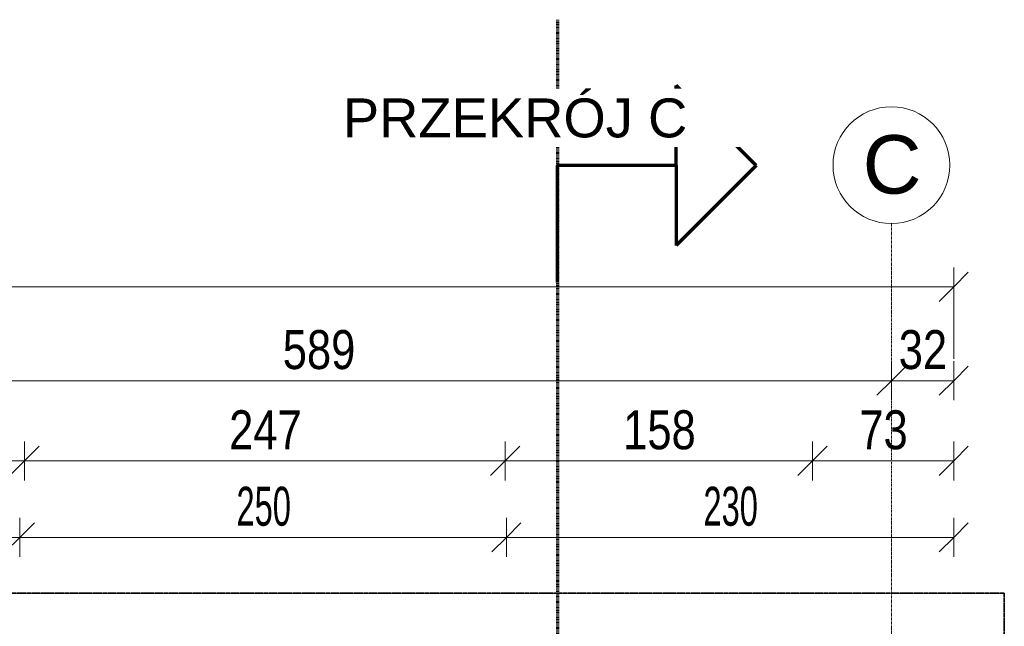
# Model space of a CAD drawing. Header units: millimetres. Extents: x -56965 to 15328, y -25411 to 16900.
# Tile 48 of 69: x -40712 to -35653, y 13786 to 16900. Entities that reach past the tile are written whole.
import ezdxf

# ---------------------------------------------------------------- set-up
doc = ezdxf.new("R2010")
doc.units = ezdxf.units.MM
for name, pattern in [('__FK_przerywana', [3.2004, 1.6002, -1.6002]), ('Kreska', [6.35, 3.175, -3.175]), ('Linia siatki', [22.225, 12.7, -3.175, 3.175, -3.175])]:
    doc.linetypes.add(name, pattern=pattern)
for name, color, linetype, lineweight in [('A-ANNO-DIMS', 7, 'Continuous', 5), ('A-ANNO-DIMS-100', 7, 'Continuous', 5), ('G-ANNO-SYMB', 7, 'Continuous', 5), ('S-GRID', 7, 'Continuous', 5), ('S-GRID-IDEN', 7, 'Continuous', 5)]:
    doc.layers.add(name, color=color, linetype=linetype, lineweight=lineweight)
doc.layers.add('A-DETL', color=7, linetype='Continuous', lineweight=5, true_color=0x00a600)
doc.styles.add('Arial', font='arial.ttf', dxfattribs={"height": 200})
doc.styles.add('Arial_1', font='arial.ttf', dxfattribs={"width": 0.8, "height": 200})
doc.styles.add('Arial_2', font='arial.ttf', dxfattribs={"height": 300})
doc.styles.add('Arial_4', font='arial.ttf', dxfattribs={"width": 0.6, "height": 200})
doc.dimstyles.new('REVIT_standard', dxfattribs={"dimscale": 304.8, "dimtxt": 204.05188, "dimasz": 0.492126, "dimexe": 0.328084, "dimexo": 0.0625, "dimgap": 0, "dimtad": 1, "dimdec": 0, "dimlfac": 0.1, "dimzin": 0, "dimdsep": 46, "dimtxsty": 'Arial_1', "dimblk1": 'OBLIQUE', "dimblk2": 'OBLIQUE', "dimsah": 1, "dimcen": 0.09, "dimazin": 0, "dimtfac": 1, "dimtdec": 4, "dimtix": 1, "dimtmove": 0, "dimatfit": 3, "dimfxl": 0.328084, "dimfxlon": 1, "dimtvp": 1, "dimtolj": 1, "dimtzin": 0, "dimarcsym": 2})
doc.dimstyles.new('standard_wielkość_otworów', dxfattribs={"dimscale": 304.8, "dimtxt": 204.05188, "dimasz": 0.492126, "dimexe": 0.328084, "dimexo": 0.0625, "dimgap": 0, "dimtad": 1, "dimdec": 0, "dimlfac": 0.1, "dimzin": 0, "dimdsep": 46, "dimtxsty": 'Arial_4', "dimblk1": 'OBLIQUE', "dimblk2": 'OBLIQUE', "dimsah": 1, "dimcen": 0.09, "dimazin": 0, "dimtfac": 1, "dimtdec": 4, "dimtix": 1, "dimtmove": 0, "dimatfit": 3, "dimfxl": 0.328084, "dimfxlon": 1, "dimtvp": 1, "dimtolj": 1, "dimtzin": 0, "dimarcsym": 2})

# ---------------------------------------------------------------- blocks, each defined once
blk = doc.blocks.new('Siatka - SOsi_Sybol osi-348494-PARTER')
at = {"layer": 'S-GRID-IDEN', "color": 142, "true_color": 0x0080c0}
blk.add_circle((0, 0), 3, dxfattribs=at)
blk = doc.blocks.new('DIMBLOCK41-PARTER')
at = {"layer": 'A-ANNO-DIMS-100', "color": 250, "true_color": 0x303030, "transparency": 16777216}
for p, q in [((-48413.4, 15528.2), (-48413.4, 15628.2)), ((-48413.4, 15528.2), (-48338.4, 15603.2)), ((-35913.4, 15528.2), (-35913.4, 15628.2)), ((-35913.4, 15528.2), (-35838.4, 15603.2)), ((-48413.4, 15528.2), (-48488.4, 15453.2)), ((-48413.4, 15528.2), (-35913.4, 15528.2)), ((-48413.4, 15528.2), (-48413.4, 15428.2)), ((-35913.4, 15528.2), (-35988.4, 15453.2)), ((-35913.4, 15528.2), (-35913.4, 15159.8))]:
    blk.add_line(p, q, dxfattribs=at)
at = {"layer": 'A-ANNO-DIMS-100', "color": 0, "transparency": 16777216, "insert": (-42408.3, 15787.8), "char_height": 200, "width": 587.669, "attachment_point": 1, "line_spacing_factor": 0.941778, "style": 'Arial_1'}
blk.add_mtext('1250', dxfattribs=at)
blk = doc.blocks.new('_Oblique')
at = {"color": 0, "linetype": 'ByBlock', "lineweight": -2}
blk.add_line((-0.5, -0.5), (0.5, 0.5), dxfattribs=at)
blk = doc.blocks.new('DIMBLOCK44-PARTER')
at = {"layer": 'A-ANNO-DIMS-100', "color": 250, "true_color": 0x303030, "transparency": 16777216}
for p, q in [((-42120.4, 15046.9), (-42120.4, 15146.9)), ((-36233.4, 15046.9), (-36233.4, 15146.9)), ((-42120.4, 15046.9), (-42045.4, 15121.9)), ((-36233.4, 15046.9), (-36158.4, 15121.9)), ((-42120.4, 15046.9), (-42195.4, 14971.9)), ((-42120.4, 15046.9), (-36233.4, 15046.9)), ((-42120.4, 15046.9), (-42120.4, 14946.9)), ((-36233.4, 15046.9), (-36308.4, 14971.9)), ((-36233.4, 15046.9), (-36233.4, 14946.9))]:
    blk.add_line(p, q, dxfattribs=at)
at = {"layer": 'A-ANNO-DIMS-100', "color": 0, "transparency": 16777216, "insert": (-39360.6, 15306.6), "char_height": 200, "width": 440.752, "attachment_point": 1, "line_spacing_factor": 0.941778, "style": 'Arial_1'}
blk.add_mtext('589', dxfattribs=at)
blk = doc.blocks.new('DIMBLOCK45-PARTER')
at = {"layer": 'A-ANNO-DIMS-100', "color": 250, "true_color": 0x303030, "transparency": 16777216}
for p, q in [((-36233.4, 15046.9), (-36233.4, 15146.9)), ((-35913.4, 15046.9), (-35913.4, 15146.9)), ((-36233.4, 15046.9), (-36158.4, 15121.9)), ((-35913.4, 15046.9), (-35838.4, 15121.9)), ((-36233.4, 15046.9), (-36308.4, 14971.9)), ((-36233.4, 15046.9), (-35913.4, 15046.9)), ((-36233.4, 15046.9), (-36233.4, 14946.9)), ((-35913.4, 15046.9), (-35988.4, 14971.9)), ((-35913.4, 15046.9), (-35913.4, 14946.9))]:
    blk.add_line(p, q, dxfattribs=at)
at = {"layer": 'A-ANNO-DIMS-100', "color": 0, "transparency": 16777216, "insert": (-36195.8, 15306.6), "char_height": 200, "width": 293.835, "attachment_point": 1, "line_spacing_factor": 0.941778, "style": 'Arial_1'}
blk.add_mtext('32', dxfattribs=at)
blk = doc.blocks.new('DIMBLOCK51-PARTER')
at = {"layer": 'A-ANNO-DIMS-100', "color": 250, "true_color": 0x303030, "transparency": 16777216}
for p, q in [((-42270.4, 14635.2), (-42270.4, 14735.2)), ((-40687.4, 14635.2), (-40687.4, 14735.2)), ((-42270.4, 14635.2), (-42195.4, 14710.2)), ((-40687.4, 14635.2), (-40612.4, 14710.2)), ((-42270.4, 14635.2), (-42345.4, 14560.2)), ((-42270.4, 14635.2), (-40687.4, 14635.2)), ((-42270.4, 14635.2), (-42270.4, 14535.2)), ((-40687.4, 14635.2), (-40762.4, 14560.2)), ((-40687.4, 14635.2), (-40687.4, 14535.2))]:
    blk.add_line(p, q, dxfattribs=at)
at = {"layer": 'A-ANNO-DIMS-100', "color": 0, "transparency": 16777216, "insert": (-41662.6, 14894.8), "char_height": 200, "width": 440.752, "attachment_point": 1, "line_spacing_factor": 0.941778, "style": 'Arial_1'}
blk.add_mtext('158', dxfattribs=at)
blk = doc.blocks.new('DIMBLOCK52-PARTER')
at = {"layer": 'A-ANNO-DIMS-100', "color": 250, "true_color": 0x303030, "transparency": 16777216}
for p, q in [((-40687.4, 14635.2), (-40687.4, 14735.2)), ((-38217.4, 14635.2), (-38217.4, 14735.2)), ((-40687.4, 14635.2), (-40612.4, 14710.2)), ((-38217.4, 14635.2), (-38142.4, 14710.2)), ((-40687.4, 14635.2), (-40762.4, 14560.2)), ((-40687.4, 14635.2), (-38217.4, 14635.2)), ((-40687.4, 14635.2), (-40687.4, 14535.2)), ((-38217.4, 14635.2), (-38292.4, 14560.2)), ((-38217.4, 14635.2), (-38217.4, 14535.2))]:
    blk.add_line(p, q, dxfattribs=at)
at = {"layer": 'A-ANNO-DIMS-100', "color": 0, "transparency": 16777216, "insert": (-39636.1, 14894.8), "char_height": 200, "width": 440.752, "attachment_point": 1, "line_spacing_factor": 0.941778, "style": 'Arial_1'}
blk.add_mtext('247', dxfattribs=at)
blk = doc.blocks.new('DIMBLOCK53-PARTER')
at = {"layer": 'A-ANNO-DIMS-100', "color": 250, "true_color": 0x303030, "transparency": 16777216}
for p, q in [((-38217.4, 14635.2), (-38217.4, 14735.2)), ((-36638.4, 14635.2), (-36638.4, 14735.2)), ((-38217.4, 14635.2), (-38142.4, 14710.2)), ((-36638.4, 14635.2), (-36563.4, 14710.2)), ((-38217.4, 14635.2), (-38292.4, 14560.2)), ((-38217.4, 14635.2), (-36638.4, 14635.2)), ((-38217.4, 14635.2), (-38217.4, 14535.2)), ((-36638.4, 14635.2), (-36713.4, 14560.2)), ((-36638.4, 14635.2), (-36638.4, 14535.2))]:
    blk.add_line(p, q, dxfattribs=at)
at = {"layer": 'A-ANNO-DIMS-100', "color": 0, "transparency": 16777216, "insert": (-37611.6, 14894.8), "char_height": 200, "width": 440.752, "attachment_point": 1, "line_spacing_factor": 0.941778, "style": 'Arial_1'}
blk.add_mtext('158', dxfattribs=at)
blk = doc.blocks.new('DIMBLOCK54-PARTER')
at = {"layer": 'A-ANNO-DIMS-100', "color": 250, "true_color": 0x303030, "transparency": 16777216}
for p, q in [((-36638.4, 14635.2), (-36638.4, 14735.2)), ((-35913.4, 14635.2), (-35913.4, 14735.2)), ((-36638.4, 14635.2), (-36563.4, 14710.2)), ((-35913.4, 14635.2), (-35838.4, 14710.2)), ((-36638.4, 14635.2), (-36713.4, 14560.2)), ((-36638.4, 14635.2), (-35913.4, 14635.2)), ((-36638.4, 14635.2), (-36638.4, 14535.2)), ((-35913.4, 14635.2), (-35988.4, 14560.2)), ((-35913.4, 14635.2), (-35913.4, 14535.2))]:
    blk.add_line(p, q, dxfattribs=at)
at = {"layer": 'A-ANNO-DIMS-100', "color": 0, "transparency": 16777216, "insert": (-36398.3, 14894.8), "char_height": 200, "width": 293.835, "attachment_point": 1, "line_spacing_factor": 0.941778, "style": 'Arial_1'}
blk.add_mtext('73', dxfattribs=at)
blk = doc.blocks.new('Przekrój - znacznik przekroju strzałka-348499-PARTER')
at = {"layer": 'G-ANNO-SYMB', "lineweight": 70}
for p, q in [((-6, 10.216), (-10.11, 6.106)), ((-6, 10.216), (-1.89, 6.106)), ((-6, 6.106), (-10.11, 6.106)), ((-6, 6.106), (-6, 0)), ((-6, 6.106), (-1.89, 6.106)), ((0, 0), (-6, 0))]:
    blk.add_line(p, q, dxfattribs=at)
blk = doc.blocks.new('DIMBLOCK296-PARTER')
at = {"layer": 'A-ANNO-DIMS-100', "color": 250, "true_color": 0x303030, "transparency": 16777216}
for p, q in [((-48413.4, 14242.7), (-48413.4, 14342.7)), ((-48413.4, 14242.7), (-48338.4, 14317.7)), ((-40711.5, 14242.7), (-40711.5, 14342.7)), ((-40711.5, 14242.7), (-40636.5, 14317.7)), ((-48413.4, 14242.7), (-48488.4, 14167.7)), ((-48413.4, 14242.7), (-40711.5, 14242.7)), ((-48413.4, 14242.7), (-48413.4, 14142.7)), ((-40711.5, 14242.7), (-40786.5, 14167.7)), ((-40711.5, 14242.7), (-40711.5, 14142.7))]:
    blk.add_line(p, q, dxfattribs=at)
at = {"layer": 'A-ANNO-DIMS-100', "color": 0, "transparency": 16777216, "insert": (-44699, 14502.4), "char_height": 200, "width": 327.739, "attachment_point": 1, "line_spacing_factor": 0.941778, "style": 'Arial_4'}
blk.add_mtext('770', dxfattribs=at)
blk = doc.blocks.new('DIMBLOCK297-PARTER')
at = {"layer": 'A-ANNO-DIMS-100', "color": 250, "true_color": 0x303030, "transparency": 16777216}
for p, q in [((-40711.5, 14242.7), (-40711.5, 14342.7)), ((-40711.5, 14242.7), (-40636.5, 14317.7)), ((-38211.9, 14242.7), (-38211.9, 14342.7)), ((-38211.9, 14242.7), (-38136.9, 14317.7)), ((-40711.5, 14242.7), (-40786.5, 14167.7)), ((-40711.5, 14242.7), (-38211.9, 14242.7)), ((-40711.5, 14242.7), (-40711.5, 14142.7)), ((-38211.9, 14242.7), (-38286.9, 14167.7)), ((-38211.9, 14242.7), (-38211.9, 14142.7))]:
    blk.add_line(p, q, dxfattribs=at)
at = {"layer": 'A-ANNO-DIMS-100', "color": 0, "transparency": 16777216, "insert": (-39598.3, 14502.4), "char_height": 200, "width": 327.739, "attachment_point": 1, "line_spacing_factor": 0.941778, "style": 'Arial_4'}
blk.add_mtext('250', dxfattribs=at)
blk = doc.blocks.new('DIMBLOCK298-PARTER')
at = {"layer": 'A-ANNO-DIMS-100', "color": 250, "true_color": 0x303030, "transparency": 16777216}
for p, q in [((-38211.9, 14242.7), (-38211.9, 14342.7)), ((-38211.9, 14242.7), (-38136.9, 14317.7)), ((-35913.4, 14242.7), (-35913.4, 14342.7)), ((-35913.4, 14242.7), (-35838.4, 14317.7)), ((-38211.9, 14242.7), (-38286.9, 14167.7)), ((-38211.9, 14242.7), (-35913.4, 14242.7)), ((-38211.9, 14242.7), (-38211.9, 14142.7)), ((-35913.4, 14242.7), (-35988.4, 14167.7)), ((-35913.4, 14242.7), (-35913.4, 14142.7))]:
    blk.add_line(p, q, dxfattribs=at)
at = {"layer": 'A-ANNO-DIMS-100', "color": 0, "transparency": 16777216, "insert": (-37199.2, 14502.4), "char_height": 200, "width": 327.739, "attachment_point": 1, "line_spacing_factor": 0.941778, "style": 'Arial_4'}
blk.add_mtext('230', dxfattribs=at)

msp = doc.modelspace()

# ---------------------------------------------------------------- linework, layer by layer
at = {"layer": 'A-DETL', "color": 4, "linetype": '__FK_przerywana', "lineweight": 35, "true_color": 0x00ffff}
for p, q in [((-35653.41602, 13955.59255), (-49213.41602, 13955.59255)), ((-35653.41602, 3155.59255), (-35653.41602, 13955.59255))]:
    msp.add_line(p, q, dxfattribs=at)
at = {"layer": 'G-ANNO-SYMB', "linetype": 'Kreska', "lineweight": 70}
msp.add_line((-37949.42839, 16899.9889), (-37949.42839, -23051.36354), dxfattribs=at)
at = {"layer": 'S-GRID', "linetype": 'Linia siatki'}
msp.add_line((-36233.41602, 15853.26345), (-36233.41602, -23865.32553), dxfattribs=at)

# ---------------------------------------------------------------- block references
at = {"layer": 'G-ANNO-SYMB', "lineweight": 70, "xscale": 99.99999999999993, "yscale": 99.99999999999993, "zscale": 99.99999999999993, "rotation": 269.9999999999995}
msp.add_blockref('Przekrój - znacznik przekroju strzałka-348499-PARTER', (-37949.42839, 15551.51194), dxfattribs=at)
at = {"layer": 'S-GRID-IDEN', "color": 142, "true_color": 0x0080c0, "xscale": 99.99999999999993, "yscale": 99.99999999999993, "zscale": 99.99999999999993, "rotation": 180}
msp.add_blockref('Siatka - SOsi_Sybol osi-348494-PARTER', (-36233.41602, 16153.26345), dxfattribs=at)

# ---------------------------------------------------------------- texts
at = {"layer": 'S-GRID-IDEN', "color": 142, "true_color": 0x0080c0, "insert": (-36381.37738, 16307.16302), "char_height": 300, "width": 368.77625, "attachment_point": 1, "style": 'Arial_2'}
msp.add_mtext('\\fArial|b0|i0|c238|p34|;C', dxfattribs=at)

# ---------------------------------------------------------------- dimensions: what is measured, and where the dimension line sits
at = {"layer": 'A-ANNO-DIMS', "color": 250, "true_color": 0x303030}
for base, p1, p2, dimstyle, override, picture, middle in [((-35913.41602, 15528.16171), (-48413.41602, 15428.16171), (-35913.41602, 15159.83223), 'REVIT_standard', {"dimpost": '<>', "dimfxl": 12502.879697}, 'DIMBLOCK41-PARTER', (-42163.41602, 15630.2763)), ((-36233.41602, 15046.93617), (-42120.41602, 15146.93617), (-36233.41602, 15146.93617), 'REVIT_standard', {"dimpost": '<>', "dimfxl": 5887}, 'DIMBLOCK44-PARTER', (-39176.91602, 15149.05077)), ((-35913.41602, 15046.93617), (-36233.41602, 15146.93617), (-35913.41602, 14946.93617), 'REVIT_standard', {"dimpost": '<>', "dimfxl": 377.359245}, 'DIMBLOCK45-PARTER', (-36073.41602, 15149.11898)), ((-40687.41602, 14635.15234), (-42270.41602, 14535.15234), (-40687.41602, 14535.15234), 'REVIT_standard', {"dimpost": '<>', "dimfxl": 1583}, 'DIMBLOCK51-PARTER', (-41478.91602, 14737.26694)), ((-38217.41602, 14635.15234), (-40687.41602, 14535.15234), (-38217.41602, 14535.15234), 'REVIT_standard', {"dimpost": '<>', "dimfxl": 2470}, 'DIMBLOCK52-PARTER', (-39452.41602, 14735.56162)), ((-36638.41602, 14635.15234), (-38217.41602, 14535.15234), (-36638.41602, 14535.15234), 'REVIT_standard', {"dimpost": '<>', "dimfxl": 1579}, 'DIMBLOCK53-PARTER', (-37427.91602, 14737.26694)), ((-35913.4160230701, 14635.1523375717), (-36638.4160230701, 14535.1523375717), (-35913.4160230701, 14535.1523375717), 'REVIT_standard', {"dimpost": '<>', "dimfxl": 725}, 'DIMBLOCK54-PARTER', (-36275.9160230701, 14737.3351485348)), ((-40711.50915, 14242.71545), (-48413.41602, 14142.71545), (-40711.50915, 14142.71545), 'standard_wielkość_otworów', {"dimpost": '<>', "dimfxl": 7701.906877}, 'DIMBLOCK296-PARTER', (-44562.46258, 14344.83005)), ((-38211.90915, 14242.71545), (-40711.50915, 14142.71545), (-38211.90915, 14142.71545), 'standard_wielkość_otworów', {"dimpost": '<>', "dimfxl": 2499.6}, 'DIMBLOCK297-PARTER', (-39461.70915, 14344.83005)), ((-35913.41602, 14242.71545), (-38211.90915, 14142.71545), (-35913.41602, 14142.71545), 'standard_wielkość_otworów', {"dimpost": '<>', "dimfxl": 2298.493123}, 'DIMBLOCK298-PARTER', (-37062.66258, 14344.89826))]:
    dim = msp.add_linear_dim(base=base, p1=p1, p2=p2, dimstyle=dimstyle, override=override, dxfattribs=at)
    dim.commit()
    dim.dimension.update_dxf_attribs({"geometry": picture, "text_midpoint": middle})

# ---------------------------------------------------------------- next in the draw order: texts
at = {"layer": 'G-ANNO-SYMB', "insert": (-39051.7436, 16495.80727), "char_height": 200, "width": 2188.606875, "attachment_point": 1, "style": 'Arial', "bg_fill": 3, "box_fill_scale": 1.25, "bg_fill_color": 256, "bg_fill_true_color": 13158600, "bg_fill_transparency": 0}
msp.add_mtext('PRZEKRÓJ C', dxfattribs=at)

doc.saveas('drawing.dxf')
